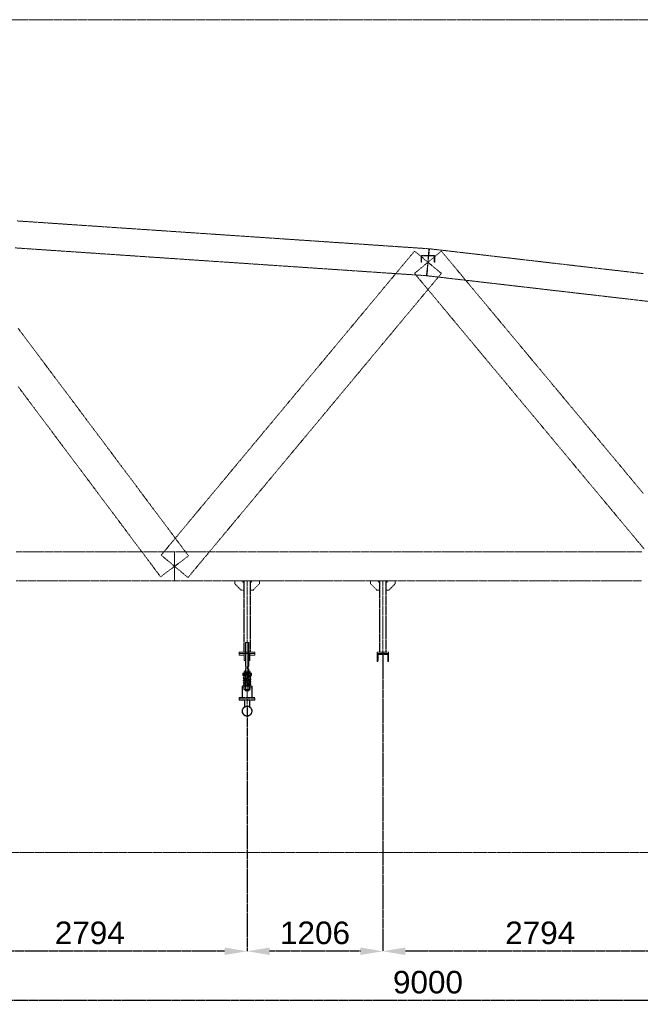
# Model space of a CAD drawing. Header units: millimetres. Extents: x -176817 to 571382, y -58489 to 156123.
# Tile 235 of 256: x 157286 to 162797, y 105101 to 113840. Entities that reach past the tile are written whole.
import ezdxf

# ---------------------------------------------------------------- set-up
doc = ezdxf.new("R2010")
doc.units = ezdxf.units.MM
doc.header["$LTSCALE"] = 0.2
for name, pattern in [('AM_ISO08W050', [18, 12, -1.5, 3, -1.5]), ('AM_ISO08W050x2', [9, 6, -0.75, 1.5, -0.75]), ('HIDDEN', [9.525, 6.35, -3.175])]:
    doc.linetypes.add(name, pattern=pattern)
doc.layers.get('Defpoints').update_dxf_attribs({"lineweight": 13})
for name, color, linetype, lineweight in [('-AAA Podkład', 252, 'Continuous', 13), ('AM_0N', 7, 'Continuous', 13), ('AM_7N', 4, 'AM_ISO08W050', 13)]:
    doc.layers.add(name, color=color, linetype=linetype, lineweight=lineweight)
doc.styles.get("Standard").update_dxf_attribs({"font": 'arial.ttf'})
doc.dimstyles.new('STANDARD-100', dxfattribs={"dimscale": 100, "dimtxt": 2, "dimasz": 2, "dimexe": 0, "dimexo": 0, "dimgap": 0.6, "dimtad": 1, "dimdec": 0, "dimzin": 12, "dimdsep": 46, "dimtxsty": 'Standard', "dimcen": 1, "dimclrd": 256, "dimclre": 256, "dimclrt": 2, "dimadec": 0, "dimazin": 0, "dimtfac": 1, "dimtdec": 0, "dimtmove": 0, "dimatfit": 3, "dimfxl": 0, "dimtolj": 1, "dimtzin": 0, "dimarcsym": 0})

# ---------------------------------------------------------------- blocks, each defined once
blk = doc.blocks.new('*D789')
at = {"layer": '-AAA Podkład', "linetype": 'HIDDEN', "lineweight": -2, "ltscale": 5, "transparency": 16777216}
for p, q in [((165410.9, 105297.6), (165410.9, 105134.5)), ((156410.9, 105210.8), (156410.9, 105134.5)), ((165210.9, 105134.5), (156610.9, 105134.5))]:
    blk.add_line(p, q, dxfattribs=at)
at = {"layer": '-AAA Podkład', "linetype": 'HIDDEN', "ltscale": 5, "transparency": 16777216}
for points in [[(156610.9, 105167.8), (156610.9, 105101.1), (156410.9, 105134.5)], [(165210.9, 105167.8), (165210.9, 105101.1), (165410.9, 105134.5)]]:
    blk.add_solid(points, dxfattribs=at)
at = {"layer": 'Defpoints', "color": 0, "linetype": 'HIDDEN', "ltscale": 5, "transparency": 16777216}
for p in [(165410.9, 105297.6), (156410.9, 105210.8), (156410.9, 105134.5)]:
    blk.add_point(p, dxfattribs=at)
at = {"layer": '-AAA Podkład', "color": 2, "linetype": 'HIDDEN', "ltscale": 5, "transparency": 16777216, "insert": (160910.9, 105296.6), "char_height": 200, "attachment_point": 5}
blk.add_mtext('\\A1;9000', dxfattribs=at)
blk = doc.blocks.new('*D798')
at = {"layer": '-AAA Podkład', "linetype": 'HIDDEN', "lineweight": -2, "ltscale": 5, "transparency": 16777216}
for p, q in [((160510.9, 108229.9), (160510.9, 105572)), ((163304.9, 107669.9), (163304.9, 105572)), ((163104.9, 105572), (160710.9, 105572))]:
    blk.add_line(p, q, dxfattribs=at)
at = {"layer": '-AAA Podkład', "linetype": 'HIDDEN', "ltscale": 5, "transparency": 16777216}
for points in [[(160710.9, 105605.3), (160710.9, 105538.7), (160510.9, 105572)], [(163104.9, 105605.3), (163104.9, 105538.7), (163304.9, 105572)]]:
    blk.add_solid(points, dxfattribs=at)
at = {"layer": 'Defpoints', "color": 0, "linetype": 'HIDDEN', "ltscale": 5, "transparency": 16777216}
for p in [(160510.9, 108229.9, 0), (163304.9, 107669.9), (160510.9, 105572)]:
    blk.add_point(p, dxfattribs=at)
at = {"layer": '-AAA Podkład', "color": 2, "linetype": 'HIDDEN', "ltscale": 5, "transparency": 16777216, "insert": (161907.9, 105734.1), "char_height": 200, "attachment_point": 5}
blk.add_mtext('\\A1;2794', dxfattribs=at)
blk = doc.blocks.new('*D799')
at = {"layer": '-AAA Podkład', "linetype": 'HIDDEN', "lineweight": -2, "ltscale": 5, "transparency": 16777216}
for p, q in [((160510.9, 108229.9), (160510.9, 105572)), ((159304.9, 107740.3), (159304.9, 105572)), ((160310.9, 105572), (159504.9, 105572))]:
    blk.add_line(p, q, dxfattribs=at)
at = {"layer": '-AAA Podkład', "linetype": 'HIDDEN', "ltscale": 5, "transparency": 16777216}
for points in [[(159504.9, 105605.3), (159504.9, 105538.7), (159304.9, 105572)], [(160310.9, 105605.3), (160310.9, 105538.7), (160510.9, 105572)]]:
    blk.add_solid(points, dxfattribs=at)
at = {"layer": 'Defpoints', "color": 0, "linetype": 'HIDDEN', "ltscale": 5, "transparency": 16777216}
for p in [(160510.9, 108229.9, 0), (159304.9, 107740.3, 0), (159304.9, 105572)]:
    blk.add_point(p, dxfattribs=at)
at = {"layer": '-AAA Podkład', "color": 2, "linetype": 'HIDDEN', "ltscale": 5, "transparency": 16777216, "insert": (159907.9, 105734.1), "char_height": 200, "attachment_point": 5}
blk.add_mtext('\\A1;1206', dxfattribs=at)
blk = doc.blocks.new('*D800')
at = {"layer": '-AAA Podkład', "linetype": 'HIDDEN', "lineweight": -2, "ltscale": 5, "transparency": 16777216}
for p, q in [((156510.9, 108241.4), (156510.9, 105572)), ((159304.9, 107740.3), (159304.9, 105572)), ((159104.9, 105572), (156710.9, 105572))]:
    blk.add_line(p, q, dxfattribs=at)
at = {"layer": '-AAA Podkład', "linetype": 'HIDDEN', "ltscale": 5, "transparency": 16777216}
for points in [[(156710.9, 105605.3), (156710.9, 105538.7), (156510.9, 105572)], [(159104.9, 105605.3), (159104.9, 105538.7), (159304.9, 105572)]]:
    blk.add_solid(points, dxfattribs=at)
at = {"layer": 'Defpoints', "color": 0, "linetype": 'HIDDEN', "ltscale": 5, "transparency": 16777216}
for p in [(156510.9, 108241.4, 0), (159304.9, 107740.3, 0), (156510.9, 105572)]:
    blk.add_point(p, dxfattribs=at)
at = {"layer": '-AAA Podkład', "color": 2, "linetype": 'HIDDEN', "ltscale": 5, "transparency": 16777216, "insert": (157907.9, 105734.1), "char_height": 200, "attachment_point": 5}
blk.add_mtext('\\A1;2794', dxfattribs=at)
blk = doc.blocks.new('*U1083')
at = {"layer": 'AM_0N'}
for p, q in [((-28, 230.6), (28, 230.6)), ((-28, 226.6), (-28, 230.6)), ((28, 226.6), (-28, 226.6)), ((28, 230.6), (28, 226.6))]:
    blk.add_line(p, q, dxfattribs=at)
at = {"layer": 'AM_7N', "linetype": 'AM_ISO08W050x2'}
blk.add_line((0, 233.6), (0, 223.6), dxfattribs=at)
blk = doc.blocks.new('*U1084')
at = {"layer": 'AM_0N'}
for p, q in [((33.8, 222.6), (-33, 222.6)), ((29.3, 219.8), (-30.7, 209)), ((-30.7, 201.1), (7.4, 194.3)), ((29.3, 198.2), (-30.7, 187.4)), ((-30.7, 179.5), (7.4, 172.7)), ((29.3, 176.6), (-30.7, 165.8)), ((-2.7, 214.1), (-30.3, 215.9)), ((-29.7, 215.9), (30.3, 219.9)), ((-29.3, 201.1), (30.7, 211.9)), ((-29.3, 179.5), (30.7, 190.3)), ((30.7, 198.2), (-7.4, 205.1)), ((30.7, 176.6), (-7.4, 183.5)), ((30, 219.9), (30.3, 219.9)), ((-33.8, 112), (33, 112)), ((-30.7, 157.9), (7.4, 151.1)), ((29.3, 155), (-30.7, 144.2)), ((-30.7, 136.3), (7.4, 129.5)), ((29.3, 133.4), (-30.7, 122.6)), ((29.7, 118.7), (-30.3, 114.7)), ((-30, 114.7), (-30.3, 114.7)), ((-29.3, 157.9), (30.7, 168.7)), ((-29.3, 136.3), (30.7, 147.1)), ((-29.3, 114.7), (30.7, 125.5)), ((30.7, 155), (-7.4, 161.9)), ((30.7, 133.4), (-7.4, 140.3)), ((2.7, 120.5), (30.3, 118.7))]:
    blk.add_line(p, q, dxfattribs=at)
for centre, start, end in [((-30, 219.9), 138.01806, 273.82255), ((-30, 205.1), 100.20335, 280.20335), ((-30, 183.5), 100.20335, 280.20335), ((30, 215.9), 280.20335, 100.20335), ((30, 194.3), 280.20335, 100.20335), ((30, 172.7), 280.20335, 100.20335), ((30, 223.9), 273.82255, 340.52878), ((-30, 161.9), 100.20335, 280.20335), ((-30, 140.3), 100.20335, 280.20335), ((-30, 118.7), 100.20335, 280.20335), ((-30, 110.7), 93.82255, 160.52878), ((30, 151.1), 280.20335, 100.20335), ((30, 129.5), 280.20335, 100.20335), ((30, 114.7), 318.01806, 93.82255)]:
    blk.add_arc(centre, 4, start, end, dxfattribs=at)
at = {"layer": 'AM_7N', "linetype": 'AM_ISO08W050x2'}
for p, q in [((-30, 109), (-30, 225.6)), ((0, 109), (0, 225.6)), ((30, 109), (30, 225.6))]:
    blk.add_line(p, q, dxfattribs=at)
blk = doc.blocks.new('*U1085')
at = {"layer": 'AM_0N'}
for p, q in [((-28, 82), (28, 82)), ((-28, 78), (-28, 82)), ((28, 78), (-28, 78)), ((28, 82), (28, 78))]:
    blk.add_line(p, q, dxfattribs=at)
at = {"layer": 'AM_7N', "linetype": 'AM_ISO08W050x2'}
blk.add_line((0, 85), (0, 75), dxfattribs=at)
blk = doc.blocks.new('*U1086')
at = {"layer": 'AM_0N'}
for p, q in [((-26.6, 242.6), (-21.4, 245.6)), ((-26.6, 242.6), (-26.6, 233.6)), ((-26.6, 233.6), (-21.4, 230.6)), ((21.3, 245.6), (-21.4, 245.6)), ((21.3, 230.6), (-21.4, 230.6)), ((-13.3, 242.6), (-13.3, 233.6)), ((13.3, 242.6), (13.3, 233.6)), ((26.6, 242.6), (21.3, 245.6)), ((26.6, 233.6), (21.3, 230.6)), ((26.6, 242.6), (26.6, 233.6))]:
    blk.add_line(p, q, dxfattribs=at)
for centre, radius, start, end in [((-19.9, 232.9), 11.7, 55.56153, 115.56153), ((-19.9, 243.3), 11.7, 244.43847, 304.43847), ((0, 200.7), 43.9, 72.38303, 107.61697), ((0, 275.4), 43.9, 252.38303, 287.61697), ((19.9, 232.9), 11.7, 64.43847, 124.43847), ((19.9, 243.3), 11.7, 235.56153, 295.56153)]:
    blk.add_arc(centre, radius, start, end, dxfattribs=at)
at = {"layer": 'AM_7N', "linetype": 'AM_ISO08W050x2'}
blk.add_line((0, 248.6), (0, 227.6), dxfattribs=at)
blk = doc.blocks.new('A$C09B41FFC')
at = {"layer": '-AAA Podkład', "color": 7}
for p, q in [((-13, 500), (-13, 284.6)), ((0, 500), (0, 70)), ((13, 500), (13, 284.6)), ((-13, 264.6), (-13, 214.6)), ((13, 264.6), (13, 214.6)), ((-16, 222.6), (-16, 226.6)), ((-15, 222.6), (15, 222.6)), ((-15, 214.6), (15, 214.6)), ((16, 222.6), (16, 226.6)), ((-16.2, 172.6), (-15, 172.6)), ((-15.2, 171.6), (-15, 171.6)), ((15, 172.6), (16.2, 172.6)), ((15, 171.6), (15.2, 171.6)), ((-16.2, 82), (-15, 82)), ((-16.2, 82), (-15, 82)), ((-15.2, 83), (-15, 83)), ((16.2, 82, 0), (15, 82, 0)), ((21.2, 82), (20, 82))]:
    blk.add_line(p, q, dxfattribs=at)
for points in [[(15, 284.6), (15, 498), (13, 500), (-13, 500), (-15, 498), (-15, 284.6)], [(-15, 264.6), (-10.5, 264.6), (-10.5, 284.6), (-15, 284.6)], [(-15, 264.6), (-15, 72), (-13, 70), (13, 70), (15, 72), (15, 264.6)], [(15, 264.6), (10.5, 264.6), (10.5, 284.6), (15, 284.6)], [(-15, 226.6), (-38.1, 226.6), (-38.1, 222.6), (-15, 222.6)], [(-15, 222.6), (-38.1, 222.6), (-38.1, 207.6), (-15, 207.6)], [(15, 226.6), (38.1, 226.6), (38.1, 222.6), (15, 222.6)], [(15, 222.6), (38.1, 222.6), (38.1, 207.6), (15, 207.6)], [(-25, 112), (-41.2, 112), (-41.2, 98), (-25, 98)], [(25, 98), (41.3, 98), (41.3, 112), (25, 112)]]:
    blk.add_lwpolyline(points, dxfattribs=at)
at = {"layer": '-AAA Podkład', "color": 7, "elevation": 0}
for points in [[(-25, 400), (-70, 400), (-70, 388), (-25, 388)], [(25, 388), (70, 388), (70, 400), (25, 400)], [(-44.4, 12), (-44.4, 112), (-41.2, 112), (-41.2, 12)], [(44.5, 12), (44.5, 112), (41.3, 112), (41.3, 12)]]:
    blk.add_lwpolyline(points, dxfattribs=at)
for points in [[(-25, 340), (-25, 400), (-14.2, 400), (-13.2, 399), (-13.2, 341), (-14.2, 340)], [(25, 340), (25, 400), (14.2, 400), (13.2, 399), (13.2, 341), (14.2, 340)]]:
    blk.add_lwpolyline(points, close=True, dxfattribs=at)
at = {"layer": '-AAA Podkład', "color": 7}
for points in [[(-38.1, 207.6), (-35.2, 207.6), (-35.2, 222.6), (-38.1, 222.6)], [(38.1, 207.6), (35.2, 207.6), (35.2, 222.6), (38.1, 222.6)], [(-25, 172.6), (-25, 82), (-16.2, 82), (-15.2, 83), (-15.2, 171.6), (-16.2, 172.6)], [(25, 172.6), (25, 82), (16.2, 82), (15.2, 83), (15.2, 171.6), (16.2, 172.6)]]:
    blk.add_lwpolyline(points, close=True, dxfattribs=at)
blk.add_circle((-30, 118.7), 4, dxfattribs=at)
for points in [[(-25, 112), (-25, 113), (-26, 112)], [(25, 112), (25, 113), (26, 112)]]:
    blk.add_solid(points, dxfattribs=at)
for name in ['*U1084', '*U1083', '*U1086', '*U1085']:
    blk.add_blockref(name, (0, 0), dxfattribs=at)

msp = doc.modelspace()

# ---------------------------------------------------------------- hatches: boundary and pattern name
at = {"layer": '-AAA Podkład', "linetype": 'HIDDEN', "ltscale": 5}
h = msp.add_hatch(dxfattribs=at)
h.set_pattern_fill('ANSI32', color=256)
h.set_pattern_definition([(45, (109151.147, 103667.1), (-6.7351921, 6.7351921), []), (45, (109155.638, 103667.1), (-6.7351921, 6.7351921), [])])
h.paths.add_polyline_path([(160460.9118, 108213.2408), (160510.9118, 108213.2408), (160510.9118, 108211.3294, -0.414213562), (160505.8232, 108206.2408), (160467.9118, 108206.2408), (160467.9118, 108148.3294, -0.414213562), (160462.8232, 108143.2408), (160460.9118, 108143.2408)])
h.paths.add_polyline_path([(160510.9118, 108211.3294), (160510.9118, 108213.2408), (160560.9118, 108213.2408), (160560.9118, 108143.2408), (160559.0004, 108143.2408, -0.414213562), (160553.9118, 108148.3294), (160553.9118, 108206.2408), (160516.0004, 108206.2408, -0.414213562)])

# ---------------------------------------------------------------- linework, layer by layer
for p, q in [((159304.9375, 108858.2408, 0), (159304.9375, 108225.2408, 0)), ((159304.9375, 108858.2408, 0), (159304.9375, 108225.2408, 0)), ((160510.9118, 108858.2408, 0), (160510.9118, 108225.2408, 0)), ((159304.9375, 107825.2408, 0), (159304.9375, 108201.2408, 0)), ((159280.7875, 107740.5287, 0), (159280.7875, 107801.2408, 0)), ((159284.7875, 107742.8318, 0), (159284.7875, 107801.2408, 0)), ((159304.9375, 107658.7614, 0), (159304.9375, 107813.2408, 0)), ((159325.0875, 107742.8318, 0), (159325.0875, 107801.2408, 0)), ((159329.0875, 107740.5287, 0), (159329.0875, 107801.2408, 0))]:
    msp.add_line(p, q, dxfattribs=at)
msp.add_lwpolyline([(175983.6053, 113840.0088), (137759.1691, 113840.0088), (137759.1691, 106449.8885), (175983.6053, 106449.8885)], close=True, dxfattribs=at)
for points in [[(160902.8236, 111567.5137), (160906.8677, 111627.3773), (160910.9118, 111687.2408), (160914.9559, 111747.1044), (160919.0001, 111806.9679), (160848.6876, 111811.7179), (160778.3751, 111816.4679), (160708.0626, 111821.2179), (160637.7501, 111825.9679), (160567.4376, 111830.7179), (160497.1251, 111835.4679), (160426.8126, 111840.2179), (160356.5001, 111844.9679), (160286.1876, 111849.7179), (160215.8751, 111854.4679), (160145.5626, 111859.2179), (160075.2501, 111863.9679), (160004.9376, 111868.7179), (159934.6251, 111873.4679), (159864.3126, 111878.2179), (159794.0001, 111882.9679), (159723.6876, 111887.7179), (159653.3751, 111892.4679), (159583.0626, 111897.2179), (159512.7501, 111901.9679), (159442.4376, 111906.7179), (159372.1251, 111911.4679), (159301.8126, 111916.2179), (159231.5001, 111920.9679), (159161.1876, 111925.7179), (159090.8751, 111930.4679), (159020.5626, 111935.2179), (158950.2501, 111939.9679), (158879.9376, 111944.7179), (158809.6251, 111949.4679), (158739.3126, 111954.2179), (158669.0001, 111958.9679), (158598.6876, 111963.7179), (158528.3751, 111968.4679), (158458.0626, 111973.2179), (158387.7501, 111977.9679), (158317.4376, 111982.7179), (158247.1251, 111987.4679), (158176.8126, 111992.2179), (158106.5001, 111996.9679), (158036.1876, 112001.7179), (157965.8751, 112006.4679), (157895.5626, 112011.2179), (157825.2501, 112015.9679), (157754.9376, 112020.7179), (157684.6251, 112025.4679), (157614.3126, 112030.2179), (157544.0001, 112034.9679), (157473.6876, 112039.7179), (157403.3751, 112044.4679), (157333.0626, 112049.2179), (157262.7501, 112053.9679)], [(157246.5736, 111814.5137), (157316.8861, 111809.7637), (157387.1986, 111805.0137), (157457.5111, 111800.2637), (157527.8236, 111795.5137), (157598.1361, 111790.7637), (157668.4486, 111786.0137), (157738.7611, 111781.2637), (157809.0736, 111776.5137), (157879.3861, 111771.7637), (157949.6986, 111767.0137), (158020.0111, 111762.2637), (158090.3236, 111757.5137), (158160.6361, 111752.7637), (158230.9486, 111748.0137), (158301.2611, 111743.2637), (158371.5736, 111738.5137), (158441.8861, 111733.7637), (158512.1986, 111729.0137), (158582.5111, 111724.2637), (158652.8236, 111719.5137), (158723.1361, 111714.7637), (158793.4486, 111710.0137), (158863.7611, 111705.2637), (158934.0736, 111700.5137), (159004.3861, 111695.7637), (159074.6986, 111691.0137), (159145.0111, 111686.2637), (159215.3236, 111681.5137), (159285.6361, 111676.7637), (159355.9486, 111672.0137), (159426.2611, 111667.2637), (159496.5736, 111662.5137), (159566.8861, 111657.7637), (159637.1986, 111653.0137), (159707.5111, 111648.2637), (159777.8236, 111643.5137), (159848.1361, 111638.7637), (159918.4486, 111634.0137), (159988.7611, 111629.2637), (160059.0736, 111624.5137), (160129.3861, 111619.7637), (160199.6986, 111615.0137), (160270.0111, 111610.2637), (160340.3236, 111605.5137), (160410.6361, 111600.7637), (160480.9486, 111596.0137), (160551.2611, 111591.2637), (160621.5736, 111586.5137), (160691.8861, 111581.7637), (160762.1986, 111577.0137), (160832.5111, 111572.2637), (160902.8236, 111567.5137)], [(161029.968, 111587.9906), (160970.4399, 111637.6157), (160910.9118, 111687.2408), (160851.3837, 111736.866), (160791.8556, 111786.4911), (160756.6994, 111744.3192), (160721.5431, 111702.1474), (160686.3869, 111659.9755), (160651.2306, 111617.8036), (160616.0744, 111575.6317), (160580.9181, 111533.4599), (160545.7619, 111491.288), (160510.6056, 111449.1161), (160475.4494, 111406.9442), (160440.2931, 111364.7724), (160405.1369, 111322.6005), (160369.9806, 111280.4286), (160334.8244, 111238.2567), (160299.6681, 111196.0849), (160264.5119, 111153.913), (160229.3556, 111111.7411), (160194.1994, 111069.5692), (160159.0431, 111027.3974), (160123.8869, 110985.2255), (160088.7306, 110943.0536), (160053.5744, 110900.8817), (160018.4181, 110858.7099), (159983.2619, 110816.538), (159948.1056, 110774.3661), (159912.9494, 110732.1942), (159877.7931, 110690.0224), (159842.6369, 110647.8505), (159807.4806, 110605.6786), (159772.3244, 110563.5067), (159737.1681, 110521.3349), (159702.0119, 110479.163), (159666.8556, 110436.9911), (159631.6994, 110394.8192), (159596.5431, 110352.6474), (159561.3869, 110310.4755), (159526.2306, 110268.3036), (159491.0744, 110226.1317), (159455.9181, 110183.9599), (159420.7619, 110141.788), (159385.6056, 110099.6161), (159350.4494, 110057.4442), (159315.2931, 110015.2724), (159280.1369, 109973.1005), (159244.9806, 109930.9286), (159209.8244, 109888.7567), (159174.6681, 109846.5849), (159139.5119, 109804.413), (159104.3556, 109762.2411), (159069.1994, 109720.0692), (159034.0431, 109677.8974), (158998.8869, 109635.7255), (158963.7306, 109593.5536), (158928.5744, 109551.3817), (158893.4181, 109509.2099), (158858.2619, 109467.038), (158823.1056, 109424.8661), (158787.9494, 109382.6942), (158752.7931, 109340.5224), (158717.6369, 109298.3505), (158682.4806, 109256.1786), (158647.3244, 109214.0067), (158612.1681, 109171.8349), (158577.0119, 109129.663), (158541.8556, 109087.4911), (158601.3837, 109037.866), (158660.9118, 108988.2408), (158720.4399, 108938.6157), (158779.968, 108888.9906), (158815.1243, 108931.1624), (158850.2805, 108973.3343), (158885.4368, 109015.5062), (158920.593, 109057.6781), (158955.7493, 109099.8499), (158990.9055, 109142.0218), (159026.0618, 109184.1937), (159061.218, 109226.3656), (159096.3743, 109268.5374), (159131.5305, 109310.7093), (159166.6868, 109352.8812), (159201.843, 109395.0531), (159236.9993, 109437.2249), (159272.1555, 109479.3968), (159307.3118, 109521.5687), (159342.468, 109563.7406), (159377.6243, 109605.9124), (159412.7805, 109648.0843), (159447.9368, 109690.2562), (159483.093, 109732.4281), (159518.2493, 109774.5999), (159553.4055, 109816.7718), (159588.5618, 109858.9437), (159623.718, 109901.1156), (159658.8743, 109943.2874), (159694.0305, 109985.4593), (159729.1868, 110027.6312), (159764.343, 110069.8031), (159799.4993, 110111.9749), (159834.6555, 110154.1468), (159869.8118, 110196.3187), (159904.968, 110238.4906), (159940.1243, 110280.6624), (159975.2805, 110322.8343), (160010.4368, 110365.0062), (160045.593, 110407.1781), (160080.7493, 110449.3499), (160115.9055, 110491.5218), (160151.0618, 110533.6937), (160186.218, 110575.8656), (160221.3743, 110618.0374), (160256.5305, 110660.2093), (160291.6868, 110702.3812), (160326.843, 110744.5531), (160361.9993, 110786.7249), (160397.1555, 110828.8968), (160432.3118, 110871.0687), (160467.468, 110913.2406), (160502.6243, 110955.4124), (160537.7805, 110997.5843), (160572.9368, 111039.7562), (160608.093, 111081.9281), (160643.2493, 111124.0999), (160678.4055, 111166.2718), (160713.5618, 111208.4437), (160748.718, 111250.6156), (160783.8743, 111292.7874), (160819.0305, 111334.9593), (160854.1868, 111377.1312), (160889.343, 111419.3031), (160924.4993, 111461.4749), (160959.6555, 111503.6468), (160994.8118, 111545.8187), (161029.968, 111587.9906)], [(162822.9368, 109635.7255), (162787.7805, 109677.8974), (162752.6243, 109720.0692), (162717.468, 109762.2411), (162682.3118, 109804.413), (162647.1555, 109846.5849), (162611.9993, 109888.7567), (162576.843, 109930.9286), (162541.6868, 109973.1005), (162506.5305, 110015.2724), (162471.3743, 110057.4442), (162436.218, 110099.6161), (162401.0618, 110141.788), (162365.9055, 110183.9599), (162330.7493, 110226.1317), (162295.593, 110268.3036), (162260.4368, 110310.4755), (162225.2805, 110352.6474), (162190.1243, 110394.8192), (162154.968, 110436.9911), (162119.8118, 110479.163), (162084.6555, 110521.3349), (162049.4993, 110563.5067), (162014.343, 110605.6786), (161979.1868, 110647.8505), (161944.0305, 110690.0224), (161908.8743, 110732.1942), (161873.718, 110774.3661), (161838.5618, 110816.538), (161803.4055, 110858.7099), (161768.2493, 110900.8817), (161733.093, 110943.0536), (161697.9368, 110985.2255), (161662.7805, 111027.3974), (161627.6243, 111069.5692), (161592.468, 111111.7411), (161557.3118, 111153.913), (161522.1555, 111196.0849), (161486.9993, 111238.2567), (161451.843, 111280.4286), (161416.6868, 111322.6005), (161381.5305, 111364.7724), (161346.3743, 111406.9442), (161311.218, 111449.1161), (161276.0618, 111491.288), (161240.9055, 111533.4599), (161205.7493, 111575.6317), (161170.593, 111617.8036), (161135.4368, 111659.9755), (161100.2805, 111702.1474), (161065.1243, 111744.3192), (161029.968, 111786.4911), (160970.4399, 111736.866), (160910.9118, 111687.2408), (160851.3837, 111637.6157), (160791.8556, 111587.9906), (160827.0119, 111545.8187), (160862.1681, 111503.6468), (160897.3244, 111461.4749), (160932.4806, 111419.3031), (160967.6369, 111377.1312), (161002.7931, 111334.9593), (161037.9494, 111292.7874), (161073.1056, 111250.6156), (161108.2619, 111208.4437), (161143.4181, 111166.2718), (161178.5744, 111124.0999), (161213.7306, 111081.9281), (161248.8869, 111039.7562), (161284.0431, 110997.5843), (161319.1994, 110955.4124), (161354.3556, 110913.2406), (161389.5119, 110871.0687), (161424.6681, 110828.8968), (161459.8244, 110786.7249), (161494.9806, 110744.5531), (161530.1369, 110702.3812), (161565.2931, 110660.2093), (161600.4494, 110618.0374), (161635.6056, 110575.8656), (161670.7619, 110533.6937), (161705.9181, 110491.5218), (161741.0744, 110449.3499), (161776.2306, 110407.1781), (161811.3869, 110365.0062), (161846.5431, 110322.8343), (161881.6994, 110280.6624), (161916.8556, 110238.4906), (161952.0119, 110196.3187), (161987.1681, 110154.1468), (162022.3244, 110111.9749), (162057.4806, 110069.8031), (162092.6369, 110027.6312), (162127.7931, 109985.4593), (162162.9494, 109943.2874), (162198.1056, 109901.1156), (162233.2619, 109858.9437), (162268.4181, 109816.7718), (162303.5744, 109774.5999), (162338.7306, 109732.4281), (162373.8869, 109690.2562), (162409.0431, 109648.0843), (162444.1994, 109605.9124), (162479.3556, 109563.7406), (162514.5119, 109521.5687), (162549.6681, 109479.3968), (162584.8244, 109437.2249), (162619.9806, 109395.0531), (162655.1369, 109352.8812), (162690.2931, 109310.7093), (162725.4494, 109268.5374), (162760.6056, 109226.3656), (162795.7619, 109184.1937), (162830.9181, 109142.0218)], [(162823.1557, 111586.5627), (162752.8432, 111594.7065), (162682.5307, 111602.8502), (162612.2182, 111610.994), (162541.9057, 111619.1377), (162471.5932, 111627.2815), (162401.2807, 111635.4252), (162330.9682, 111643.569), (162260.6557, 111651.7127), (162190.3432, 111659.8565), (162120.0307, 111668.0002), (162049.7182, 111676.144), (161979.4057, 111684.2877), (161909.0932, 111692.4315), (161838.7807, 111700.5752), (161768.4682, 111708.719), (161698.1557, 111716.8627), (161627.8432, 111725.0065), (161557.5307, 111733.1502), (161487.2182, 111741.294), (161416.9057, 111749.4377), (161346.5932, 111757.5815), (161276.2807, 111765.7252), (161205.9682, 111773.869), (161135.6557, 111782.0127), (161065.3432, 111790.1565), (160995.0307, 111798.3002), (160924.7182, 111806.444), (160917.815, 111746.8424), (160910.9118, 111687.2408), (160904.0086, 111627.6393), (160897.1055, 111568.0377), (160967.418, 111559.894), (161037.7305, 111551.7502), (161108.043, 111543.6065), (161178.3555, 111535.4627), (161248.668, 111527.319), (161318.9805, 111519.1752), (161389.293, 111511.0315), (161459.6055, 111502.8877), (161529.918, 111494.744), (161600.2305, 111486.6002), (161670.543, 111478.4565), (161740.8555, 111470.3127), (161811.168, 111462.169), (161881.4805, 111454.0252), (161951.793, 111445.8815), (162022.1055, 111437.7377), (162092.418, 111429.594), (162162.7305, 111421.4502), (162233.043, 111413.3065), (162303.3555, 111405.1627), (162373.668, 111397.019), (162443.9805, 111388.8752), (162514.293, 111380.7315), (162584.6055, 111372.5877), (162654.918, 111364.444), (162725.2305, 111356.3002), (162795.543, 111348.1565), (162865.8555, 111340.0127)], [(160970.9118, 111687.2408), (160970.9118, 111739.4462), (160970.9094, 111739.643), (160970.9022, 111739.8396), (160970.8902, 111740.0359), (160970.8735, 111740.2318), (160970.8519, 111740.4273), (160970.8256, 111740.6222), (160970.7945, 111740.8165), (160970.7587, 111741.01), (160970.7182, 111741.2026), (160970.673, 111741.3941), (160970.6231, 111741.5843), (160970.5687, 111741.7732), (160970.5096, 111741.9608), (160970.446, 111742.1469), (160970.3778, 111742.3314), (160970.3051, 111742.5143), (160970.2279, 111742.6954), (160970.1464, 111742.8744), (160970.0606, 111743.0514), (160969.9704, 111743.2262), (160969.876, 111743.3987), (160969.7774, 111743.5689), (160969.6747, 111743.7367), (160969.5678, 111743.9019), (160969.4569, 111744.0645), (160969.3422, 111744.2242), (160969.2236, 111744.381), (160969.1012, 111744.5349), (160968.9751, 111744.6856), (160968.8453, 111744.8333), (160968.7119, 111744.9778), (160968.5749, 111745.1191), (160968.4345, 111745.257), (160968.2907, 111745.3914), (160968.1437, 111745.5221), (160967.9936, 111745.6492), (160967.8404, 111745.7726), (160967.6842, 111745.8922), (160967.525, 111746.0079), (160967.363, 111746.1197), (160967.1983, 111746.2275), (160967.0311, 111746.3312), (160966.8615, 111746.4307), (160966.6895, 111746.5259), (160966.5152, 111746.6169), (160966.3387, 111746.7036), (160966.16, 111746.7859), (160965.9793, 111746.8639), (160965.7966, 111746.9374), (160965.6123, 111747.0064), (160965.4263, 111747.0707), (160965.2389, 111747.1305), (160965.05, 111747.1856), (160964.8598, 111747.236), (160964.6684, 111747.2818), (160964.4758, 111747.3228), (160964.2823, 111747.359), (160964.088, 111747.3905), (160963.8931, 111747.4171), (160963.6976, 111747.4389), (160963.5017, 111747.4559), (160963.3053, 111747.468), (160963.1087, 111747.4753), (160962.9118, 111747.4778), (160910.9118, 111747.4778), (160858.9118, 111747.4778), (160858.7151, 111747.4753), (160858.5187, 111747.4681), (160858.3225, 111747.4559), (160858.1267, 111747.439), (160857.9314, 111747.4172), (160857.7366, 111747.3906), (160857.5425, 111747.3592), (160857.3492, 111747.323), (160857.1565, 111747.282), (160856.965, 111747.2363), (160856.7748, 111747.1859), (160856.5859, 111747.1308), (160856.3984, 111747.0711), (160856.2124, 111747.0067), (160856.028, 111746.9378), (160855.8452, 111746.8643), (160855.6645, 111746.7863), (160855.4858, 111746.704), (160855.3093, 111746.6173), (160855.1349, 111746.5263), (160854.9629, 111746.4311), (160854.7932, 111746.3316), (160854.626, 111746.2279), (160854.4613, 111746.1202), (160854.2994, 111746.0084), (160854.1403, 111745.8928), (160853.9842, 111745.7733), (160853.8311, 111745.6501), (160853.6811, 111745.5232), (160853.5342, 111745.3925), (160853.3906, 111745.2583), (160853.2502, 111745.1205), (160853.113, 111744.9792), (160852.9795, 111744.8346), (160852.8496, 111744.6869), (160852.7233, 111744.536), (160852.6008, 111744.382), (160852.4821, 111744.2251), (160852.3672, 111744.0653), (160852.2563, 111743.9026), (160852.1494, 111743.7373), (160852.0466, 111743.5696), (160851.948, 111743.3995), (160851.8537, 111743.227), (160851.7635, 111743.0522), (160851.6776, 111742.8753), (160851.5961, 111742.6963), (160851.5189, 111742.5152), (160851.4462, 111742.3323), (160851.3779, 111742.1476), (160851.3143, 111741.9615), (160851.2551, 111741.7738), (160851.2006, 111741.5847), (160851.1508, 111741.3944), (160851.1055, 111741.2028), (160851.065, 111741.0102), (160851.0291, 111740.8166), (160850.9981, 111740.6223), (160850.9718, 111740.4274), (160850.9502, 111740.2319), (160850.9334, 111740.036), (160850.9214, 111739.8396), (160850.9142, 111739.643), (160850.9118, 111739.4462), (160850.9118, 111687.2408), (160854.9118, 111687.2408), (160854.9118, 111739.4462), (160854.913, 111739.5448), (160854.9166, 111739.6432), (160854.9227, 111739.7414), (160854.931, 111739.8394), (160854.9418, 111739.9371), (160854.955, 111740.0344), (160854.9705, 111740.1314), (160854.9884, 111740.228), (160855.0086, 111740.3241), (160855.0311, 111740.4197), (160855.056, 111740.5147), (160855.0832, 111740.6091), (160855.1128, 111740.7029), (160855.1446, 111740.7961), (160855.1787, 111740.8885), (160855.2151, 111740.9801), (160855.2538, 111741.0709), (160855.2947, 111741.1606), (160855.3376, 111741.2492), (160855.3828, 111741.3366), (160855.43, 111741.4229), (160855.4793, 111741.5079), (160855.5306, 111741.5917), (160855.584, 111741.6742), (160855.6393, 111741.7554), (160855.6967, 111741.8352), (160855.756, 111741.9136), (160855.8172, 111741.9906), (160855.8803, 111742.0661), (160855.9454, 111742.1401), (160856.0122, 111742.2125), (160856.0809, 111742.2833), (160856.1513, 111742.3524), (160856.2233, 111742.4196), (160856.2969, 111742.485), (160856.372, 111742.5486), (160856.4486, 111742.6102), (160856.5266, 111742.6699), (160856.6061, 111742.7276), (160856.6869, 111742.7834), (160856.7691, 111742.8372), (160856.8526, 111742.8889), (160856.9373, 111742.9386), (160857.0233, 111742.9862), (160857.1105, 111743.0317), (160857.1989, 111743.0751), (160857.2884, 111743.1163), (160857.3789, 111743.1554), (160857.4704, 111743.1922), (160857.5627, 111743.2267), (160857.6557, 111743.2588), (160857.7494, 111743.2887), (160857.8437, 111743.3162), (160857.9387, 111743.3413), (160858.0342, 111743.3641), (160858.1302, 111743.3846), (160858.2267, 111743.4026), (160858.3236, 111743.4183), (160858.421, 111743.4316), (160858.5186, 111743.4425), (160858.6166, 111743.451), (160858.7148, 111743.4571), (160858.8132, 111743.4608), (160858.9118, 111743.462), (160910.9118, 111743.462), (160962.9118, 111743.462), (160963.0104, 111743.4608), (160963.1089, 111743.4571), (160963.2071, 111743.451), (160963.3051, 111743.4425), (160963.4028, 111743.4316), (160963.5001, 111743.4183), (160963.597, 111743.4026), (160963.6936, 111743.3845), (160963.7896, 111743.3641), (160963.8851, 111743.3413), (160963.9801, 111743.3161), (160964.0744, 111743.2886), (160964.1681, 111743.2588), (160964.2612, 111743.2266), (160964.3534, 111743.1921), (160964.4449, 111743.1553), (160964.5355, 111743.1162), (160964.6251, 111743.075), (160964.7135, 111743.0316), (160964.8007, 111742.986), (160964.8868, 111742.9384), (160964.9716, 111742.8886), (160965.0551, 111742.8369), (160965.1373, 111742.783), (160965.2182, 111742.7272), (160965.2976, 111742.6694), (160965.3757, 111742.6097), (160965.4523, 111742.548), (160965.5274, 111742.4844), (160965.601, 111742.419), (160965.673, 111742.3517), (160965.7434, 111742.2826), (160965.8121, 111742.2118), (160965.8789, 111742.1394), (160965.9439, 111742.0654), (160966.007, 111741.99), (160966.0682, 111741.913), (160966.1274, 111741.8346), (160966.1847, 111741.7549), (160966.24, 111741.6737), (160966.2934, 111741.5912), (160966.3447, 111741.5075), (160966.3939, 111741.4224), (160966.4411, 111741.3362), (160966.4862, 111741.2488), (160966.5292, 111741.1602), (160966.57, 111741.0706), (160966.6086, 111740.9798), (160966.645, 111740.8882), (160966.6791, 111740.7958), (160966.711, 111740.7027), (160966.7405, 111740.609), (160966.7677, 111740.5145), (160966.7926, 111740.4195), (160966.8151, 111740.3239), (160966.8353, 111740.2279), (160966.8532, 111740.1313), (160966.8687, 111740.0343), (160966.8818, 111739.937), (160966.8926, 111739.8393), (160966.901, 111739.7414), (160966.907, 111739.6432), (160966.9106, 111739.5447), (160966.9118, 111739.4462), (160966.9118, 111687.2408), (160970.9118, 111687.2408)], [(158536.8672, 108895.3003), (158598.8895, 108941.7706), (158660.9118, 108988.2408), (158722.9341, 109034.7111), (158784.9564, 109081.1813), (158749.8002, 109128.1032), (158714.6439, 109175.0251), (158679.4877, 109221.947), (158644.3314, 109268.8688), (158609.1752, 109315.7907), (158574.0189, 109362.7126), (158538.8627, 109409.6345), (158503.7064, 109456.5563), (158468.5502, 109503.4782), (158433.3939, 109550.4001), (158398.2377, 109597.322), (158363.0814, 109644.2438), (158327.9252, 109691.1657), (158292.7689, 109738.0876), (158257.6127, 109785.0095), (158222.4564, 109831.9313), (158187.3002, 109878.8532), (158152.1439, 109925.7751), (158116.9877, 109972.697), (158081.8314, 110019.6188), (158046.6752, 110066.5407), (158011.5189, 110113.4626), (157976.3627, 110160.3845), (157941.2064, 110207.3063), (157906.0502, 110254.2282), (157870.8939, 110301.1501), (157835.7377, 110348.072), (157800.5814, 110394.9938), (157765.4252, 110441.9157), (157730.2689, 110488.8376), (157695.1127, 110535.7595), (157659.9564, 110582.6813), (157624.8002, 110629.6032), (157589.6439, 110676.5251), (157554.4877, 110723.447), (157519.3314, 110770.3688), (157484.1752, 110817.2907), (157449.0189, 110864.2126), (157413.8627, 110911.1345), (157378.7064, 110958.0563), (157343.5502, 111004.9782), (157308.3939, 111051.9001), (157273.2377, 111098.822)], [(157271.2422, 110584.4878), (157306.3985, 110537.566), (157341.5547, 110490.6441), (157376.711, 110443.7222), (157411.8672, 110396.8003), (157447.0235, 110349.8785), (157482.1797, 110302.9566), (157517.336, 110256.0347), (157552.4922, 110209.1128), (157587.6485, 110162.191), (157622.8047, 110115.2691), (157657.961, 110068.3472), (157693.1172, 110021.4253), (157728.2735, 109974.5035), (157763.4297, 109927.5816), (157798.586, 109880.6597), (157833.7422, 109833.7378), (157868.8985, 109786.816), (157904.0547, 109739.8941), (157939.211, 109692.9722), (157974.3672, 109646.0503), (158009.5235, 109599.1285), (158044.6797, 109552.2066), (158079.836, 109505.2847), (158114.9922, 109458.3628), (158150.1485, 109411.441), (158185.3047, 109364.5191), (158220.461, 109317.5972), (158255.6172, 109270.6753), (158290.7735, 109223.7535), (158325.9297, 109176.8316), (158361.086, 109129.9097), (158396.2422, 109082.9878), (158431.3985, 109036.066), (158466.5547, 108989.1441), (158501.711, 108942.2222), (158536.8672, 108895.3003)], [(158660.9118, 108858.2408), (158660.9118, 108923.2408), (158660.9118, 108988.2408), (158660.9118, 109053.2408), (158660.9118, 109118.2408), (158590.5993, 109118.2408), (158520.2868, 109118.2408), (158449.9743, 109118.2408), (158379.6618, 109118.2408), (158309.3493, 109118.2408), (158239.0368, 109118.2408), (158168.7243, 109118.2408), (158098.4118, 109118.2408), (158028.0993, 109118.2408), (157957.7868, 109118.2408), (157887.4743, 109118.2408), (157817.1618, 109118.2408), (157746.8493, 109118.2408), (157676.5368, 109118.2408), (157606.2243, 109118.2408), (157535.9118, 109118.2408), (157465.5993, 109118.2408), (157395.2868, 109118.2408), (157324.9743, 109118.2408), (157254.6618, 109118.2408)], [(162809.3493, 109118.2408), (162739.0368, 109118.2408), (162668.7243, 109118.2408), (162598.4118, 109118.2408), (162528.0993, 109118.2408), (162457.7868, 109118.2408), (162387.4743, 109118.2408), (162317.1618, 109118.2408), (162246.8493, 109118.2408), (162176.5368, 109118.2408), (162106.2243, 109118.2408), (162035.9118, 109118.2408), (161965.5993, 109118.2408), (161895.2868, 109118.2408), (161824.9743, 109118.2408), (161754.6618, 109118.2408), (161684.3493, 109118.2408), (161614.0368, 109118.2408), (161543.7243, 109118.2408), (161473.4118, 109118.2408), (161403.0993, 109118.2408), (161332.7868, 109118.2408), (161262.4743, 109118.2408), (161192.1618, 109118.2408), (161121.8493, 109118.2408), (161051.5368, 109118.2408), (160981.2243, 109118.2408), (160910.9118, 109118.2408), (160840.5993, 109118.2408), (160770.2868, 109118.2408), (160699.9743, 109118.2408), (160629.6618, 109118.2408), (160559.3493, 109118.2408), (160489.0368, 109118.2408), (160418.7243, 109118.2408), (160348.4118, 109118.2408), (160278.0993, 109118.2408), (160207.7868, 109118.2408), (160137.4743, 109118.2408), (160067.1618, 109118.2408), (159996.8493, 109118.2408), (159926.5368, 109118.2408), (159856.2243, 109118.2408), (159785.9118, 109118.2408), (159715.5993, 109118.2408), (159645.2868, 109118.2408), (159574.9743, 109118.2408), (159504.6618, 109118.2408), (159434.3493, 109118.2408), (159364.0368, 109118.2408), (159293.7243, 109118.2408), (159223.4118, 109118.2408), (159153.0993, 109118.2408), (159082.7868, 109118.2408), (159012.4743, 109118.2408), (158942.1618, 109118.2408), (158871.8493, 109118.2408), (158801.5368, 109118.2408), (158731.2243, 109118.2408), (158660.9118, 109118.2408), (158660.9118, 109053.2408), (158660.9118, 108988.2408), (158660.9118, 108923.2408), (158660.9118, 108858.2408), (158731.2243, 108858.2408), (158801.5368, 108858.2408), (158871.8493, 108858.2408), (158942.1618, 108858.2408), (159012.4743, 108858.2408), (159082.7868, 108858.2408), (159153.0993, 108858.2408), (159223.4118, 108858.2408), (159293.7243, 108858.2408), (159364.0368, 108858.2408), (159434.3493, 108858.2408), (159504.6618, 108858.2408), (159574.9743, 108858.2408), (159645.2868, 108858.2408), (159715.5993, 108858.2408), (159785.9118, 108858.2408), (159856.2243, 108858.2408), (159926.5368, 108858.2408), (159996.8493, 108858.2408), (160067.1618, 108858.2408), (160137.4743, 108858.2408), (160207.7868, 108858.2408), (160278.0993, 108858.2408), (160348.4118, 108858.2408), (160418.7243, 108858.2408), (160489.0368, 108858.2408), (160559.3493, 108858.2408), (160629.6618, 108858.2408), (160699.9743, 108858.2408), (160770.2868, 108858.2408), (160840.5993, 108858.2408), (160910.9118, 108858.2408), (160981.2243, 108858.2408), (161051.5368, 108858.2408), (161121.8493, 108858.2408), (161192.1618, 108858.2408), (161262.4743, 108858.2408), (161332.7868, 108858.2408), (161403.0993, 108858.2408), (161473.4118, 108858.2408), (161543.7243, 108858.2408), (161614.0368, 108858.2408), (161684.3493, 108858.2408), (161754.6618, 108858.2408), (161824.9743, 108858.2408), (161895.2868, 108858.2408), (161965.5993, 108858.2408), (162035.9118, 108858.2408), (162106.2243, 108858.2408), (162176.5368, 108858.2408), (162246.8493, 108858.2408), (162317.1618, 108858.2408), (162387.4743, 108858.2408), (162457.7868, 108858.2408), (162528.0993, 108858.2408), (162598.4118, 108858.2408), (162668.7243, 108858.2408), (162739.0368, 108858.2408), (162809.3493, 108858.2408)], [(157254.6618, 108858.2408), (157324.9743, 108858.2408), (157395.2868, 108858.2408), (157465.5993, 108858.2408), (157535.9118, 108858.2408), (157606.2243, 108858.2408), (157676.5368, 108858.2408), (157746.8493, 108858.2408), (157817.1618, 108858.2408), (157887.4743, 108858.2408), (157957.7868, 108858.2408), (158028.0993, 108858.2408), (158098.4118, 108858.2408), (158168.7243, 108858.2408), (158239.0368, 108858.2408), (158309.3493, 108858.2408), (158379.6618, 108858.2408), (158449.9743, 108858.2408), (158520.2868, 108858.2408), (158590.5993, 108858.2408), (158660.9118, 108858.2408)]]:
    msp.add_lwpolyline(points, dxfattribs=at)
at = {"layer": '-AAA Podkład', "linetype": 'HIDDEN', "ltscale": 5, "elevation": 0}
for points in [[(159274.9375, 108778.2408), (159250.9375, 108778.2408), (159194.9375, 108834.2408), (159194.9375, 108858.2408), (159258.9375, 108858.2408), (159274.9375, 108842.2408)], [(159334.9375, 108225.2408), (159274.9375, 108225.2408), (159274.9375, 108858.2408), (159334.9375, 108858.2408)], [(159334.9375, 108778.2408), (159358.9375, 108778.2408), (159414.9375, 108834.2408), (159414.9375, 108858.2408), (159350.9375, 108858.2408), (159334.9375, 108842.2408)], [(159334.9375, 108778.2408), (159358.9375, 108778.2408), (159414.9375, 108834.2408), (159414.9375, 108858.2408), (159350.9375, 108858.2408), (159334.9375, 108842.2408)], [(160480.9118, 108778.2408), (160456.9118, 108778.2408), (160400.9118, 108834.2408), (160400.9118, 108858.2408), (160464.9118, 108858.2408), (160480.9118, 108842.2408)], [(160540.9118, 108225.2408), (160480.9118, 108225.2408), (160480.9118, 108858.2408), (160540.9118, 108858.2408)], [(160540.9118, 108778.2408), (160564.9118, 108778.2408), (160620.9118, 108834.2408), (160620.9118, 108858.2408), (160556.9118, 108858.2408), (160540.9118, 108842.2408)], [(159374.9375, 108213.2408), (159234.9375, 108213.2408), (159234.9375, 108225.2408), (159374.9375, 108225.2408)], [(160560.9118, 108213.2408), (160460.9118, 108213.2408), (160460.9118, 108225.2408), (160560.9118, 108225.2408)], [(159374.9375, 107825.2408), (159234.9375, 107825.2408), (159234.9375, 107813.2408), (159374.9375, 107813.2408)], [(159374.9375, 107801.2408), (159234.9375, 107801.2408), (159234.9375, 107813.2408), (159374.9375, 107813.2408)]]:
    msp.add_lwpolyline(points, close=True, dxfattribs=at)
for points in [[(159278.9375, 108225.2408), (159278.9375, 108858.2408)], [(159330.9375, 108858.2408), (159330.9375, 108225.2408)], [(160484.9118, 108225.2408), (160484.9118, 108858.2408)], [(160536.9118, 108858.2408), (160536.9118, 108225.2408)]]:
    msp.add_lwpolyline(points, dxfattribs=at)
for points in [[(160460.9118, 108213.2408), (160510.9118, 108213.2408), (160510.9118, 108211.3294, -0.414213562), (160505.8232, 108206.2408), (160467.9118, 108206.2408), (160467.9118, 108148.3294, -0.414213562), (160462.8232, 108143.2408), (160460.9118, 108143.2408)], [(160510.9118, 108211.3294), (160510.9118, 108213.2408), (160560.9118, 108213.2408), (160560.9118, 108143.2408), (160559.0004, 108143.2408, -0.414213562), (160553.9118, 108148.3294), (160553.9118, 108206.2408), (160516.0004, 108206.2408, -0.414213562)]]:
    msp.add_lwpolyline(points, format="xyb", close=True, dxfattribs=at)
at = {"layer": '-AAA Podkład', "linetype": 'HIDDEN', "ltscale": 5}
for radius in [44.45, 41.25]:
    msp.add_circle((159304.9375, 107703.2114, 0), radius, dxfattribs=at)

# ---------------------------------------------------------------- block references
msp.add_blockref('A$C09B41FFC', (159304.9375, 107813.2408, 0), dxfattribs=at)

# ---------------------------------------------------------------- dimensions: what is measured, and where the dimension line sits
for base, p1, p2, picture, middle in [((156510.9118, 105572.0009, 0), (159304.9375, 107740.2916, 0), (156510.9118, 108241.4172, 0), '*D800', (157907.9246, 105734.1155, 0)), ((159304.9375, 105572.0009, 0), (160510.9118, 108229.9454, 0), (159304.9375, 107740.2916, 0), '*D799', (159907.9246, 105734.1155, 0)), ((160510.9118, 105572.0009, 0), (163304.9375, 107669.9116, 0), (160510.9118, 108229.9454, 0), '*D798', (161907.9246, 105734.1155, 0)), ((156410.9118, 105134.4674, 0), (165410.9118, 105297.6179, 0), (156410.9118, 105210.7554, 0), '*D789', (160910.9118, 105296.582, 0))]:
    dim = msp.add_linear_dim(base=base, p1=p1, p2=p2, dimstyle='STANDARD-100', dxfattribs=at)
    dim.commit()
    dim.dimension.update_dxf_attribs({"geometry": picture, "text_midpoint": middle})

doc.saveas('drawing.dxf')
